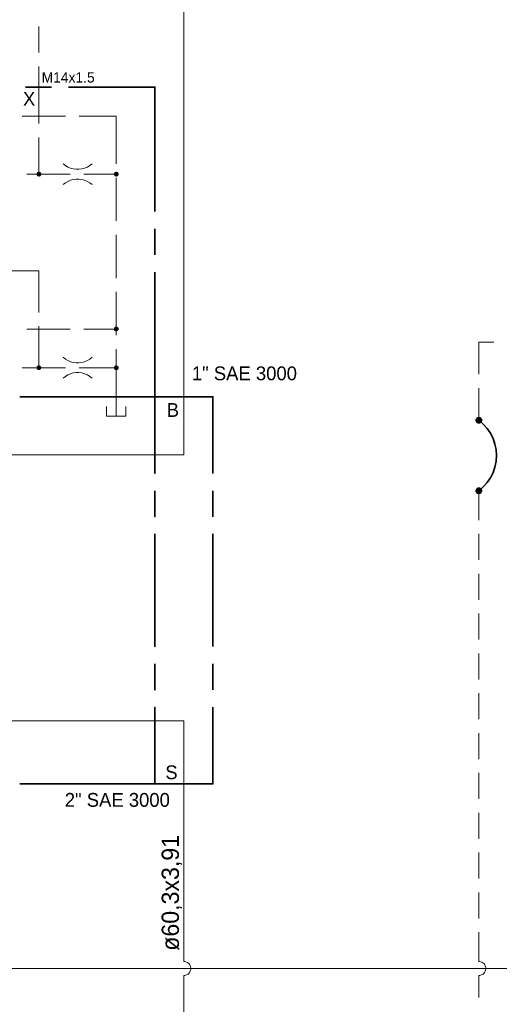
# Model space of a CAD drawing. Header units: millimetres. Extents: x 0 to 138, y 0 to 47.
# Tile 39 of 165: x 27.59 to 29.78, y 4.22 to 8.7. Entities that reach past the tile are written whole.
import ezdxf

# ---------------------------------------------------------------- set-up
doc = ezdxf.new("R2010")
doc.units = ezdxf.units.MM
for name, color, linetype in [('PDF_Geomertry', 7, 'Continuous'), ('PDF_Solid Fills', 7, 'Continuous'), ('PDF_Text', 7, 'Continuous')]:
    doc.layers.add(name, color=color, linetype=linetype)
doc.styles.add('PDF Arial', font='txt')

msp = doc.modelspace()

# ---------------------------------------------------------------- hatches: boundary and pattern name
at = {"layer": 'PDF_Solid Fills', "transparency": 33554559}
for points in [[(27.6821, 7.9951), (27.6715, 7.9979), (27.6724, 7.9993)], [(27.6821, 7.9951), (27.6715, 7.9979), (27.6724, 7.9993)], [(27.6821, 7.9951), (27.6715, 7.9965), (27.6715, 7.9979)], [(27.6821, 7.9951), (27.6715, 7.9965), (27.6715, 7.9979)], [(27.6821, 7.9951), (27.6715, 7.9951), (27.6715, 7.9965)], [(27.6821, 7.9951), (27.6715, 7.9951), (27.6715, 7.9965)], [(27.6821, 7.9951), (27.6715, 7.9938), (27.6715, 7.9951)], [(27.6821, 7.9951), (27.6715, 7.9924), (27.6715, 7.9938)], [(27.6821, 7.9951), (27.6724, 7.991), (27.6715, 7.9924)], [(27.6821, 7.9951), (27.6715, 7.9938), (27.6715, 7.9951)], [(27.6821, 7.9951), (27.6715, 7.9924), (27.6715, 7.9938)], [(27.6821, 7.9951), (27.6724, 7.991), (27.6715, 7.9924)], [(27.6821, 7.9951), (27.6724, 7.9993), (27.6729, 8.0007)], [(27.6821, 7.9951), (27.6724, 7.9993), (27.6729, 8.0007)], [(27.6821, 7.9951), (27.6729, 7.9896), (27.6724, 7.991)], [(27.6821, 7.9951), (27.6729, 7.9896), (27.6724, 7.991)], [(27.6821, 7.9951), (27.6729, 8.0007), (27.6738, 8.0021)], [(27.6821, 7.9951), (27.6729, 8.0007), (27.6738, 8.0021)], [(27.6821, 7.9951), (27.6738, 7.9882), (27.6729, 7.9896)], [(27.6821, 7.9951), (27.6738, 7.9882), (27.6729, 7.9896)], [(27.6821, 7.9951), (27.6738, 8.0021), (27.6743, 8.0026)], [(27.6821, 7.9951), (27.6738, 8.0021), (27.6743, 8.0026)], [(27.6821, 7.9951), (27.6743, 7.9874), (27.6738, 7.9882)], [(27.6821, 7.9951), (27.6743, 7.9874), (27.6738, 7.9882)], [(27.6821, 7.9951), (27.6743, 8.0026), (27.6757, 8.004)], [(27.6821, 7.9951), (27.6743, 8.0026), (27.6757, 8.004)], [(27.6821, 7.9951), (27.6757, 7.9868), (27.6743, 7.9874)], [(27.6821, 7.9951), (27.6757, 7.9868), (27.6743, 7.9874)], [(27.6821, 7.9951), (27.6757, 8.004), (27.6765, 8.0049)], [(27.6821, 7.9951), (27.6757, 8.004), (27.6765, 8.0049)], [(27.6821, 7.9951), (27.6765, 7.9854), (27.6757, 7.9868)], [(27.6821, 7.9951), (27.6765, 7.9854), (27.6757, 7.9868)], [(27.6821, 7.9951), (27.6765, 8.0049), (27.6779, 8.0054)], [(27.6821, 7.9951), (27.6765, 8.0049), (27.6779, 8.0054)], [(27.6821, 7.9951), (27.6779, 7.9846), (27.6765, 7.9854)], [(27.6821, 7.9951), (27.6779, 7.9846), (27.6765, 7.9854)], [(27.6821, 7.9951), (27.6779, 8.0054), (27.6793, 8.0054)], [(27.6821, 7.9951), (27.6779, 8.0054), (27.6793, 8.0054)], [(27.6821, 7.9951), (27.6793, 7.9846), (27.6779, 7.9846)], [(27.6821, 7.9951), (27.6793, 7.9846), (27.6779, 7.9846)], [(27.6821, 7.9951), (27.6793, 8.0054), (27.6807, 8.0063)], [(27.6821, 7.9951), (27.6793, 8.0054), (27.6807, 8.0063)], [(27.6821, 7.9951), (27.6807, 7.984), (27.6793, 7.9846)], [(27.6821, 7.9951), (27.6807, 7.984), (27.6793, 7.9846)], [(27.6821, 7.9951), (27.6807, 8.0063), (27.6821, 8.0063)], [(27.6821, 7.9951), (27.6807, 8.0063), (27.6821, 8.0063)], [(27.6821, 7.9951), (27.6821, 7.984), (27.6807, 7.984)], [(27.6821, 7.9951), (27.6821, 7.984), (27.6807, 7.984)], [(27.6821, 7.9951), (27.6835, 8.0063), (27.6854, 8.0054)], [(27.6821, 7.9951), (27.6821, 8.0063), (27.6835, 8.0063)], [(27.6821, 7.9951), (27.6835, 8.0063), (27.6854, 8.0054)], [(27.6821, 7.9951), (27.6821, 8.0063), (27.6835, 8.0063)], [(27.6821, 7.9951), (27.6863, 8.0054), (27.6876, 8.0049)], [(27.6821, 7.9951), (27.6854, 8.0054), (27.6863, 8.0054)], [(27.6821, 7.9951), (27.6863, 8.0054), (27.6876, 8.0049)], [(27.6821, 7.9951), (27.6854, 8.0054), (27.6863, 8.0054)], [(27.6821, 7.9951), (27.6876, 8.0049), (27.689, 8.004)], [(27.6821, 7.9951), (27.6876, 8.0049), (27.689, 8.004)], [(27.6821, 7.9951), (27.689, 8.004), (27.6904, 8.0026)], [(27.6821, 7.9951), (27.689, 8.004), (27.6904, 8.0026)], [(27.6821, 7.9951), (27.6904, 8.0026), (27.691, 8.0021)], [(27.6821, 7.9951), (27.6904, 8.0026), (27.691, 8.0021)], [(27.6821, 7.9951), (27.691, 8.0021), (27.6918, 8.0007)], [(27.6821, 7.9951), (27.691, 8.0021), (27.6918, 8.0007)], [(27.6821, 7.9951), (27.6918, 8.0007), (27.6924, 7.9993)], [(27.6821, 7.9951), (27.6918, 8.0007), (27.6924, 7.9993)], [(27.6821, 7.9951), (27.6924, 7.9993), (27.6932, 7.9979)], [(27.6821, 7.9951), (27.6924, 7.9993), (27.6932, 7.9979)], [(27.6821, 7.9951), (27.6932, 7.9979), (27.6932, 7.9965)], [(27.6821, 7.9951), (27.6932, 7.9979), (27.6932, 7.9965)], [(27.6821, 7.9951), (27.6932, 7.9965), (27.6932, 7.9951)], [(27.6821, 7.9951), (27.6932, 7.9965), (27.6932, 7.9951)], [(27.6821, 7.9951), (27.6835, 7.984), (27.6821, 7.984)], [(27.6821, 7.9951), (27.6854, 7.9846), (27.6835, 7.984)], [(27.6821, 7.9951), (27.6863, 7.9846), (27.6854, 7.9846)], [(27.6821, 7.9951), (27.6876, 7.9854), (27.6863, 7.9846)], [(27.6821, 7.9951), (27.689, 7.9868), (27.6876, 7.9854)], [(27.6821, 7.9951), (27.6904, 7.9874), (27.689, 7.9868)], [(27.6821, 7.9951), (27.691, 7.9882), (27.6904, 7.9874)], [(27.6821, 7.9951), (27.6918, 7.9896), (27.691, 7.9882)], [(27.6821, 7.9951), (27.6924, 7.991), (27.6918, 7.9896)], [(27.6821, 7.9951), (27.6932, 7.9924), (27.6924, 7.991)], [(27.6821, 7.9951), (27.6932, 7.9938), (27.6932, 7.9924)], [(27.6821, 7.9951), (27.6932, 7.9951), (27.6932, 7.9938)], [(27.6821, 7.9951), (27.6835, 7.984), (27.6821, 7.984)], [(27.6821, 7.9951), (27.6854, 7.9846), (27.6835, 7.984)], [(27.6821, 7.9951), (27.6863, 7.9846), (27.6854, 7.9846)], [(27.6821, 7.9951), (27.6876, 7.9854), (27.6863, 7.9846)], [(27.6821, 7.9951), (27.689, 7.9868), (27.6876, 7.9854)], [(27.6821, 7.9951), (27.6904, 7.9874), (27.689, 7.9868)], [(27.6821, 7.9951), (27.691, 7.9882), (27.6904, 7.9874)], [(27.6821, 7.9951), (27.6918, 7.9896), (27.691, 7.9882)], [(27.6821, 7.9951), (27.6924, 7.991), (27.6918, 7.9896)], [(27.6821, 7.9951), (27.6932, 7.9924), (27.6924, 7.991)], [(27.6821, 7.9951), (27.6932, 7.9938), (27.6932, 7.9924)], [(27.6821, 7.9951), (27.6932, 7.9951), (27.6932, 7.9938)], [(28.034, 7.9951), (28.0238, 7.9979), (28.0243, 7.9993)], [(28.034, 7.9951), (28.0238, 7.9979), (28.0243, 7.9993)], [(28.034, 7.9951), (28.0238, 7.9965), (28.0238, 7.9979)], [(28.034, 7.9951), (28.0238, 7.9965), (28.0238, 7.9979)], [(28.034, 7.9951), (28.0238, 7.9951), (28.0238, 7.9965)], [(28.034, 7.9951), (28.0238, 7.9951), (28.0238, 7.9965)], [(28.034, 7.9951), (28.0238, 7.9938), (28.0238, 7.9951)], [(28.034, 7.9951), (28.0238, 7.9924), (28.0238, 7.9938)], [(28.034, 7.9951), (28.0243, 7.991), (28.0238, 7.9924)], [(28.034, 7.9951), (28.0238, 7.9938), (28.0238, 7.9951)], [(28.034, 7.9951), (28.0238, 7.9924), (28.0238, 7.9938)], [(28.034, 7.9951), (28.0243, 7.991), (28.0238, 7.9924)], [(28.034, 7.9951), (28.0243, 7.9993), (28.0251, 8.0007)], [(28.034, 7.9951), (28.0243, 7.9993), (28.0251, 8.0007)], [(28.034, 7.9951), (28.0251, 7.9896), (28.0243, 7.991)], [(28.034, 7.9951), (28.0251, 7.9896), (28.0243, 7.991)], [(28.034, 7.9951), (28.0251, 8.0007), (28.0257, 8.0021)], [(28.034, 7.9951), (28.0251, 8.0007), (28.0257, 8.0021)], [(28.034, 7.9951), (28.0257, 7.9882), (28.0251, 7.9896)], [(28.034, 7.9951), (28.0257, 7.9882), (28.0251, 7.9896)], [(28.034, 7.9951), (28.0257, 8.0021), (28.0265, 8.0026)], [(28.034, 7.9951), (28.0257, 8.0021), (28.0265, 8.0026)], [(28.034, 7.9951), (28.0265, 7.9874), (28.0257, 7.9882)], [(28.034, 7.9951), (28.0265, 7.9874), (28.0257, 7.9882)], [(28.034, 7.9951), (28.0265, 8.0026), (28.0279, 8.004)], [(28.034, 7.9951), (28.0265, 8.0026), (28.0279, 8.004)], [(28.034, 7.9951), (28.0279, 7.9868), (28.0265, 7.9874)], [(28.034, 7.9951), (28.0279, 7.9868), (28.0265, 7.9874)], [(28.034, 7.9951), (28.0279, 8.004), (28.0285, 8.0049)], [(28.034, 7.9951), (28.0279, 8.004), (28.0285, 8.0049)], [(28.034, 7.9951), (28.0285, 7.9854), (28.0279, 7.9868)], [(28.034, 7.9951), (28.0285, 7.9854), (28.0279, 7.9868)], [(28.034, 7.9951), (28.0285, 8.0049), (28.0299, 8.0054)], [(28.034, 7.9951), (28.0285, 8.0049), (28.0299, 8.0054)], [(28.034, 7.9951), (28.0299, 7.9846), (28.0285, 7.9854)], [(28.034, 7.9951), (28.0299, 7.9846), (28.0285, 7.9854)], [(28.034, 7.9951), (28.0299, 8.0054), (28.0312, 8.0054)], [(28.034, 7.9951), (28.0299, 8.0054), (28.0312, 8.0054)], [(28.034, 7.9951), (28.0312, 7.9846), (28.0299, 7.9846)], [(28.034, 7.9951), (28.0312, 7.9846), (28.0299, 7.9846)], [(28.034, 7.9951), (28.0312, 8.0054), (28.0326, 8.0063)], [(28.034, 7.9951), (28.0312, 8.0054), (28.0326, 8.0063)], [(28.034, 7.9951), (28.0326, 7.984), (28.0312, 7.9846)], [(28.034, 7.9951), (28.0326, 7.984), (28.0312, 7.9846)], [(28.034, 7.9951), (28.0326, 8.0063), (28.034, 8.0063)], [(28.034, 7.9951), (28.0326, 8.0063), (28.034, 8.0063)], [(28.034, 7.9951), (28.034, 7.984), (28.0326, 7.984)], [(28.034, 7.9951), (28.034, 7.984), (28.0326, 7.984)], [(28.034, 7.9951), (28.0354, 8.0063), (28.0368, 8.0054)], [(28.034, 7.9951), (28.034, 8.0063), (28.0354, 8.0063)], [(28.034, 7.9951), (28.0354, 8.0063), (28.0368, 8.0054)], [(28.034, 7.9951), (28.034, 8.0063), (28.0354, 8.0063)], [(28.034, 7.9951), (28.0382, 8.0054), (28.0396, 8.0049)], [(28.034, 7.9951), (28.0368, 8.0054), (28.0382, 8.0054)], [(28.034, 7.9951), (28.0382, 8.0054), (28.0396, 8.0049)], [(28.034, 7.9951), (28.0368, 8.0054), (28.0382, 8.0054)], [(28.034, 7.9951), (28.0396, 8.0049), (28.041, 8.004)], [(28.034, 7.9951), (28.0396, 8.0049), (28.041, 8.004)], [(28.034, 7.9951), (28.041, 8.004), (28.0424, 8.0026)], [(28.034, 7.9951), (28.041, 8.004), (28.0424, 8.0026)], [(28.034, 7.9951), (28.0424, 8.0026), (28.0432, 8.0021)], [(28.034, 7.9951), (28.0424, 8.0026), (28.0432, 8.0021)], [(28.034, 7.9951), (28.0432, 8.0021), (28.0437, 8.0007)], [(28.034, 7.9951), (28.0432, 8.0021), (28.0437, 8.0007)], [(28.034, 7.9951), (28.0437, 8.0007), (28.0446, 7.9993)], [(28.034, 7.9951), (28.0437, 8.0007), (28.0446, 7.9993)], [(28.034, 7.9951), (28.0446, 7.9993), (28.0451, 7.9979)], [(28.034, 7.9951), (28.0446, 7.9993), (28.0451, 7.9979)], [(28.034, 7.9951), (28.0451, 7.9979), (28.0451, 7.9965)], [(28.034, 7.9951), (28.0451, 7.9979), (28.0451, 7.9965)], [(28.034, 7.9951), (28.0451, 7.9965), (28.0451, 7.9951)], [(28.034, 7.9951), (28.0451, 7.9965), (28.0451, 7.9951)], [(28.034, 7.9951), (28.0354, 7.984), (28.034, 7.984)], [(28.034, 7.9951), (28.0368, 7.9846), (28.0354, 7.984)], [(28.034, 7.9951), (28.0382, 7.9846), (28.0368, 7.9846)], [(28.034, 7.9951), (28.0396, 7.9854), (28.0382, 7.9846)], [(28.034, 7.9951), (28.041, 7.9868), (28.0396, 7.9854)], [(28.034, 7.9951), (28.0424, 7.9874), (28.041, 7.9868)], [(28.034, 7.9951), (28.0432, 7.9882), (28.0424, 7.9874)], [(28.034, 7.9951), (28.0437, 7.9896), (28.0432, 7.9882)], [(28.034, 7.9951), (28.0446, 7.991), (28.0437, 7.9896)], [(28.034, 7.9951), (28.0451, 7.9924), (28.0446, 7.991)], [(28.034, 7.9951), (28.0451, 7.9938), (28.0451, 7.9924)], [(28.034, 7.9951), (28.0451, 7.9951), (28.0451, 7.9938)], [(28.034, 7.9951), (28.0354, 7.984), (28.034, 7.984)], [(28.034, 7.9951), (28.0368, 7.9846), (28.0354, 7.984)], [(28.034, 7.9951), (28.0382, 7.9846), (28.0368, 7.9846)], [(28.034, 7.9951), (28.0396, 7.9854), (28.0382, 7.9846)], [(28.034, 7.9951), (28.041, 7.9868), (28.0396, 7.9854)], [(28.034, 7.9951), (28.0424, 7.9874), (28.041, 7.9868)], [(28.034, 7.9951), (28.0432, 7.9882), (28.0424, 7.9874)], [(28.034, 7.9951), (28.0437, 7.9896), (28.0432, 7.9882)], [(28.034, 7.9951), (28.0446, 7.991), (28.0437, 7.9896)], [(28.034, 7.9951), (28.0451, 7.9924), (28.0446, 7.991)], [(28.034, 7.9951), (28.0451, 7.9938), (28.0451, 7.9924)], [(28.034, 7.9951), (28.0451, 7.9951), (28.0451, 7.9938)], [(28.034, 7.291), (28.0251, 7.2965), (28.0257, 7.2979)], [(28.034, 7.291), (28.0251, 7.2965), (28.0257, 7.2979)], [(28.034, 7.291), (28.0257, 7.2979), (28.0265, 7.2985)], [(28.034, 7.291), (28.0257, 7.2979), (28.0265, 7.2985)], [(28.034, 7.291), (28.0265, 7.2985), (28.0279, 7.2999)], [(28.034, 7.291), (28.0265, 7.2985), (28.0279, 7.2999)], [(28.034, 7.291), (28.0279, 7.2999), (28.0285, 7.3007)], [(28.034, 7.291), (28.0279, 7.2999), (28.0285, 7.3007)], [(28.034, 7.291), (28.0285, 7.3007), (28.0299, 7.3013)], [(28.034, 7.291), (28.0285, 7.3007), (28.0299, 7.3013)], [(28.034, 7.291), (28.0299, 7.3013), (28.0312, 7.3013)], [(28.034, 7.291), (28.0299, 7.3013), (28.0312, 7.3013)], [(28.034, 7.291), (28.0312, 7.3013), (28.0326, 7.3021)], [(28.034, 7.291), (28.0312, 7.3013), (28.0326, 7.3021)], [(28.034, 7.291), (28.0326, 7.3021), (28.034, 7.3021)], [(28.034, 7.291), (28.0326, 7.3021), (28.034, 7.3021)], [(28.034, 7.291), (28.0354, 7.3021), (28.0368, 7.3013)], [(28.034, 7.291), (28.034, 7.3021), (28.0354, 7.3021)], [(28.034, 7.291), (28.0354, 7.3021), (28.0368, 7.3013)], [(28.034, 7.291), (28.034, 7.3021), (28.0354, 7.3021)], [(28.034, 7.291), (28.0382, 7.3013), (28.0396, 7.3007)], [(28.034, 7.291), (28.0368, 7.3013), (28.0382, 7.3013)], [(28.034, 7.291), (28.0382, 7.3013), (28.0396, 7.3007)], [(28.034, 7.291), (28.0368, 7.3013), (28.0382, 7.3013)], [(28.034, 7.291), (28.0396, 7.3007), (28.041, 7.2999)], [(28.034, 7.291), (28.0396, 7.3007), (28.041, 7.2999)], [(28.034, 7.291), (28.041, 7.2999), (28.0424, 7.2985)], [(28.034, 7.291), (28.041, 7.2999), (28.0424, 7.2985)], [(28.034, 7.291), (28.0424, 7.2985), (28.0432, 7.2979)], [(28.034, 7.291), (28.0424, 7.2985), (28.0432, 7.2979)], [(28.034, 7.291), (28.0432, 7.2979), (28.0437, 7.2965)], [(28.034, 7.291), (28.0432, 7.2979), (28.0437, 7.2965)], [(28.034, 7.291), (28.0238, 7.2938), (28.0243, 7.2951)], [(28.034, 7.291), (28.0238, 7.2938), (28.0243, 7.2951)], [(28.034, 7.291), (28.0238, 7.2924), (28.0238, 7.2938)], [(28.034, 7.291), (28.0238, 7.2924), (28.0238, 7.2938)], [(28.034, 7.291), (28.0238, 7.291), (28.0238, 7.2924)], [(28.034, 7.291), (28.0238, 7.291), (28.0238, 7.2924)], [(28.034, 7.291), (28.0238, 7.2896), (28.0238, 7.291)], [(28.034, 7.291), (28.0238, 7.2882), (28.0238, 7.2896)], [(28.034, 7.291), (28.0243, 7.2868), (28.0238, 7.2882)], [(28.034, 7.291), (28.0238, 7.2896), (28.0238, 7.291)], [(28.034, 7.291), (28.0238, 7.2882), (28.0238, 7.2896)], [(28.034, 7.291), (28.0243, 7.2868), (28.0238, 7.2882)], [(28.034, 7.291), (28.0243, 7.2951), (28.0251, 7.2965)], [(28.034, 7.291), (28.0243, 7.2951), (28.0251, 7.2965)], [(28.034, 7.291), (28.0251, 7.2854), (28.0243, 7.2868)], [(28.034, 7.291), (28.0251, 7.2854), (28.0243, 7.2868)], [(28.034, 7.291), (28.0257, 7.2846), (28.0251, 7.2854)], [(28.034, 7.291), (28.0257, 7.2846), (28.0251, 7.2854)], [(28.034, 7.291), (28.0265, 7.2832), (28.0257, 7.2846)], [(28.034, 7.291), (28.0265, 7.2832), (28.0257, 7.2846)], [(28.034, 7.291), (28.0279, 7.2826), (28.0265, 7.2832)], [(28.034, 7.291), (28.0279, 7.2826), (28.0265, 7.2832)], [(28.034, 7.291), (28.0285, 7.2813), (28.0279, 7.2826)], [(28.034, 7.291), (28.0285, 7.2813), (28.0279, 7.2826)], [(28.034, 7.291), (28.0299, 7.2813), (28.0285, 7.2813)], [(28.034, 7.291), (28.0299, 7.2813), (28.0285, 7.2813)], [(28.034, 7.291), (28.0312, 7.2804), (28.0299, 7.2813)], [(28.034, 7.291), (28.0312, 7.2804), (28.0299, 7.2813)], [(28.034, 7.291), (28.0326, 7.2799), (28.0312, 7.2804)], [(28.034, 7.291), (28.0326, 7.2799), (28.0312, 7.2804)], [(28.034, 7.291), (28.034, 7.2799), (28.0326, 7.2799)], [(28.034, 7.291), (28.034, 7.2799), (28.0326, 7.2799)], [(28.034, 7.291), (28.0437, 7.2965), (28.0446, 7.2951)], [(28.034, 7.291), (28.0437, 7.2965), (28.0446, 7.2951)], [(28.034, 7.291), (28.0446, 7.2951), (28.0451, 7.2938)], [(28.034, 7.291), (28.0446, 7.2951), (28.0451, 7.2938)], [(28.034, 7.291), (28.0451, 7.2938), (28.0451, 7.2924)], [(28.034, 7.291), (28.0451, 7.2938), (28.0451, 7.2924)], [(28.034, 7.291), (28.0451, 7.2924), (28.0451, 7.291)], [(28.034, 7.291), (28.0451, 7.2924), (28.0451, 7.291)], [(28.034, 7.291), (28.0354, 7.2799), (28.034, 7.2799)], [(28.034, 7.291), (28.0368, 7.2804), (28.0354, 7.2799)], [(28.034, 7.291), (28.0382, 7.2813), (28.0368, 7.2804)], [(28.034, 7.291), (28.0396, 7.2813), (28.0382, 7.2813)], [(28.034, 7.291), (28.041, 7.2826), (28.0396, 7.2813)], [(28.034, 7.291), (28.0424, 7.2832), (28.041, 7.2826)], [(28.034, 7.291), (28.0432, 7.2846), (28.0424, 7.2832)], [(28.034, 7.291), (28.0437, 7.2854), (28.0432, 7.2846)], [(28.034, 7.291), (28.0446, 7.2868), (28.0437, 7.2854)], [(28.034, 7.291), (28.0451, 7.2882), (28.0446, 7.2868)], [(28.034, 7.291), (28.0451, 7.2896), (28.0451, 7.2882)], [(28.034, 7.291), (28.0451, 7.291), (28.0451, 7.2896)], [(28.034, 7.291), (28.0354, 7.2799), (28.034, 7.2799)], [(28.034, 7.291), (28.0368, 7.2804), (28.0354, 7.2799)], [(28.034, 7.291), (28.0382, 7.2813), (28.0368, 7.2804)], [(28.034, 7.291), (28.0396, 7.2813), (28.0382, 7.2813)], [(28.034, 7.291), (28.041, 7.2826), (28.0396, 7.2813)], [(28.034, 7.291), (28.0424, 7.2832), (28.041, 7.2826)], [(28.034, 7.291), (28.0432, 7.2846), (28.0424, 7.2832)], [(28.034, 7.291), (28.0437, 7.2854), (28.0432, 7.2846)], [(28.034, 7.291), (28.0446, 7.2868), (28.0437, 7.2854)], [(28.034, 7.291), (28.0451, 7.2882), (28.0446, 7.2868)], [(28.034, 7.291), (28.0451, 7.2896), (28.0451, 7.2882)], [(28.034, 7.291), (28.0451, 7.291), (28.0451, 7.2896)], [(27.6821, 7.1151), (27.6715, 7.1179), (27.6724, 7.1193)], [(27.6821, 7.1151), (27.6724, 7.1193), (27.6729, 7.1207)], [(27.6821, 7.1151), (27.6729, 7.1207), (27.6738, 7.1215)], [(27.6821, 7.1151), (27.6738, 7.1215), (27.6743, 7.1229)], [(27.6821, 7.1151), (27.6743, 7.1229), (27.6757, 7.1235)], [(27.6821, 7.1151), (27.6757, 7.1235), (27.6765, 7.1243)], [(27.6821, 7.1151), (27.6765, 7.1243), (27.6779, 7.1249)], [(27.6821, 7.1151), (27.6779, 7.1249), (27.6793, 7.1257)], [(27.6821, 7.1151), (27.6793, 7.1257), (27.6807, 7.1257)], [(27.6821, 7.1151), (27.6807, 7.1257), (27.6821, 7.1262)], [(27.6821, 7.1151), (27.6821, 7.1262), (27.6835, 7.1257)], [(27.6821, 7.1151), (27.6854, 7.1257), (27.6863, 7.1249)], [(27.6821, 7.1151), (27.6835, 7.1257), (27.6854, 7.1257)], [(27.6821, 7.1151), (27.6863, 7.1249), (27.6876, 7.1243)], [(27.6821, 7.1151), (27.6876, 7.1243), (27.689, 7.1235)], [(27.6821, 7.1151), (27.689, 7.1235), (27.6904, 7.1229)], [(27.6821, 7.1151), (27.6904, 7.1229), (27.691, 7.1215)], [(27.6821, 7.1151), (27.691, 7.1215), (27.6918, 7.1207)], [(27.6821, 7.1151), (27.6918, 7.1207), (27.6924, 7.1193)], [(27.6821, 7.1151), (27.6924, 7.1193), (27.6932, 7.1179)], [(28.034, 7.1151), (28.0238, 7.1179), (28.0243, 7.1193)], [(28.034, 7.1151), (28.0243, 7.1193), (28.0251, 7.1207)], [(28.034, 7.1151), (28.0251, 7.1207), (28.0257, 7.1215)], [(28.034, 7.1151), (28.0257, 7.1215), (28.0265, 7.1229)], [(28.034, 7.1151), (28.0265, 7.1229), (28.0279, 7.1235)], [(28.034, 7.1151), (28.0279, 7.1235), (28.0285, 7.1243)], [(28.034, 7.1151), (28.0285, 7.1243), (28.0299, 7.1249)], [(28.034, 7.1151), (28.0299, 7.1249), (28.0312, 7.1257)], [(28.034, 7.1151), (28.0312, 7.1257), (28.0326, 7.1257)], [(28.034, 7.1151), (28.0326, 7.1257), (28.034, 7.1262)], [(28.034, 7.1151), (28.034, 7.1262), (28.0354, 7.1257)], [(28.034, 7.1151), (28.0368, 7.1257), (28.0382, 7.1249)], [(28.034, 7.1151), (28.0354, 7.1257), (28.0368, 7.1257)], [(28.034, 7.1151), (28.0382, 7.1249), (28.0396, 7.1243)], [(28.034, 7.1151), (28.0396, 7.1243), (28.041, 7.1235)], [(28.034, 7.1151), (28.041, 7.1235), (28.0424, 7.1229)], [(28.034, 7.1151), (28.0424, 7.1229), (28.0432, 7.1215)], [(28.034, 7.1151), (28.0432, 7.1215), (28.0437, 7.1207)], [(28.034, 7.1151), (28.0437, 7.1207), (28.0446, 7.1193)], [(28.034, 7.1151), (28.0446, 7.1193), (28.0451, 7.1179)], [(27.6821, 7.1151), (27.6715, 7.1165), (27.6715, 7.1179)], [(27.6821, 7.1151), (27.6715, 7.1151), (27.6715, 7.1165)], [(27.6821, 7.1151), (27.6715, 7.1138), (27.6715, 7.1151)], [(27.6821, 7.1151), (27.6715, 7.1124), (27.6715, 7.1138)], [(27.6821, 7.1151), (27.6724, 7.111), (27.6715, 7.1124)], [(27.6821, 7.1151), (27.6729, 7.1096), (27.6724, 7.111)], [(27.6821, 7.1151), (27.6738, 7.1082), (27.6729, 7.1096)], [(27.6821, 7.1151), (27.6743, 7.1076), (27.6738, 7.1082)], [(27.6821, 7.1151), (27.6757, 7.1063), (27.6743, 7.1076)], [(27.6821, 7.1151), (27.6765, 7.1054), (27.6757, 7.1063)], [(27.6821, 7.1151), (27.6779, 7.1049), (27.6765, 7.1054)], [(27.6821, 7.1151), (27.6793, 7.104), (27.6779, 7.1049)], [(27.6821, 7.1151), (27.6807, 7.104), (27.6793, 7.104)], [(27.6821, 7.1151), (27.6821, 7.104), (27.6807, 7.104)], [(27.6821, 7.1151), (27.6932, 7.1179), (27.6932, 7.1165)], [(27.6821, 7.1151), (27.6932, 7.1165), (27.6932, 7.1151)], [(27.6821, 7.1151), (27.6835, 7.104), (27.6821, 7.104)], [(27.6821, 7.1151), (27.6854, 7.104), (27.6835, 7.104)], [(27.6821, 7.1151), (27.6863, 7.1049), (27.6854, 7.104)], [(27.6821, 7.1151), (27.6876, 7.1054), (27.6863, 7.1049)], [(27.6821, 7.1151), (27.689, 7.1063), (27.6876, 7.1054)], [(27.6821, 7.1151), (27.6904, 7.1076), (27.689, 7.1063)], [(27.6821, 7.1151), (27.691, 7.1082), (27.6904, 7.1076)], [(27.6821, 7.1151), (27.6918, 7.1096), (27.691, 7.1082)], [(27.6821, 7.1151), (27.6924, 7.111), (27.6918, 7.1096)], [(27.6821, 7.1151), (27.6932, 7.1124), (27.6924, 7.111)], [(27.6821, 7.1151), (27.6932, 7.1138), (27.6932, 7.1124)], [(27.6821, 7.1151), (27.6932, 7.1151), (27.6932, 7.1138)], [(28.034, 7.1151), (28.0238, 7.1165), (28.0238, 7.1179)], [(28.034, 7.1151), (28.0238, 7.1151), (28.0238, 7.1165)], [(28.034, 7.1151), (28.0238, 7.1138), (28.0238, 7.1151)], [(28.034, 7.1151), (28.0238, 7.1124), (28.0238, 7.1138)], [(28.034, 7.1151), (28.0243, 7.111), (28.0238, 7.1124)], [(28.034, 7.1151), (28.0251, 7.1096), (28.0243, 7.111)], [(28.034, 7.1151), (28.0257, 7.1082), (28.0251, 7.1096)], [(28.034, 7.1151), (28.0265, 7.1076), (28.0257, 7.1082)], [(28.034, 7.1151), (28.0279, 7.1063), (28.0265, 7.1076)], [(28.034, 7.1151), (28.0285, 7.1054), (28.0279, 7.1063)], [(28.034, 7.1151), (28.0299, 7.1049), (28.0285, 7.1054)], [(28.034, 7.1151), (28.0312, 7.104), (28.0299, 7.1049)], [(28.034, 7.1151), (28.0326, 7.104), (28.0312, 7.104)], [(28.034, 7.1151), (28.034, 7.104), (28.0326, 7.104)], [(28.034, 7.1151), (28.0451, 7.1179), (28.0451, 7.1165)], [(28.034, 7.1151), (28.0451, 7.1165), (28.0451, 7.1151)], [(28.034, 7.1151), (28.0354, 7.104), (28.034, 7.104)], [(28.034, 7.1151), (28.0368, 7.104), (28.0354, 7.104)], [(28.034, 7.1151), (28.0382, 7.1049), (28.0368, 7.104)], [(28.034, 7.1151), (28.0396, 7.1054), (28.0382, 7.1049)], [(28.034, 7.1151), (28.041, 7.1063), (28.0396, 7.1054)], [(28.034, 7.1151), (28.0424, 7.1076), (28.041, 7.1063)], [(28.034, 7.1151), (28.0432, 7.1082), (28.0424, 7.1076)], [(28.034, 7.1151), (28.0437, 7.1096), (28.0432, 7.1082)], [(28.034, 7.1151), (28.0446, 7.111), (28.0437, 7.1096)], [(28.034, 7.1151), (28.0451, 7.1124), (28.0446, 7.111)], [(28.034, 7.1151), (28.0451, 7.1138), (28.0451, 7.1124)], [(28.034, 7.1151), (28.0451, 7.1151), (28.0451, 7.1138)], [(29.6849, 6.8762), (29.6687, 6.8785), (29.6696, 6.8804)], [(29.6849, 6.8762), (29.6687, 6.8762), (29.6687, 6.8785)], [(29.6849, 6.8762), (29.6687, 6.8743), (29.6687, 6.8762)], [(29.6849, 6.8762), (29.6696, 6.8721), (29.6687, 6.8743)], [(29.6849, 6.8762), (29.6696, 6.8804), (29.6701, 6.8818)], [(29.6849, 6.8762), (29.6701, 6.8701), (29.6696, 6.8721)], [(29.6849, 6.8762), (29.6701, 6.8818), (29.671, 6.884)], [(29.6849, 6.8762), (29.671, 6.8679), (29.6701, 6.8701)], [(29.6849, 6.8762), (29.671, 6.884), (29.6724, 6.8854)], [(29.6849, 6.8762), (29.6724, 6.8665), (29.671, 6.8679)], [(29.6849, 6.8762), (29.6724, 6.8854), (29.6737, 6.8874)], [(29.6849, 6.8762), (29.6737, 6.8651), (29.6724, 6.8665)], [(29.6849, 6.8762), (29.6737, 6.8874), (29.6751, 6.8888)], [(29.6849, 6.8762), (29.6751, 6.8638), (29.6737, 6.8651)], [(29.6849, 6.8762), (29.6751, 6.8888), (29.6765, 6.8896)], [(29.6849, 6.8762), (29.6765, 6.8624), (29.6751, 6.8638)], [(29.6849, 6.8762), (29.6765, 6.8896), (29.6785, 6.891)], [(29.6849, 6.8762), (29.6785, 6.8618), (29.6765, 6.8624)], [(29.6849, 6.8762), (29.6785, 6.891), (29.6807, 6.8915)], [(29.6849, 6.8762), (29.6807, 6.861), (29.6785, 6.8618)], [(29.6849, 6.8762), (29.6807, 6.8915), (29.6826, 6.8915)], [(29.6849, 6.8762), (29.6826, 6.8604), (29.6807, 6.861)], [(29.6849, 6.8762), (29.6826, 6.8915), (29.6849, 6.8915)], [(29.6849, 6.8762), (29.6849, 6.8604), (29.6826, 6.8604)], [(29.6849, 6.8762), (29.689, 6.8915), (29.6904, 6.891)], [(29.6849, 6.8762), (29.6868, 6.8915), (29.689, 6.8915)], [(29.6849, 6.8762), (29.6849, 6.8915), (29.6868, 6.8915)], [(29.6849, 6.8762), (29.6904, 6.891), (29.6924, 6.8896)], [(29.6849, 6.8762), (29.6924, 6.8896), (29.6946, 6.8888)], [(29.6849, 6.8762), (29.6946, 6.8888), (29.696, 6.8874)], [(29.6849, 6.8762), (29.696, 6.8874), (29.6974, 6.8854)], [(29.6849, 6.8762), (29.6974, 6.8854), (29.6979, 6.884)], [(29.6849, 6.8762), (29.6979, 6.884), (29.6993, 6.8818)], [(29.6849, 6.8762), (29.6993, 6.8818), (29.7001, 6.8804)], [(29.6849, 6.8762), (29.7001, 6.8804), (29.7001, 6.8785)], [(29.6849, 6.8762), (29.7001, 6.8785), (29.7001, 6.8762)], [(29.6849, 6.8762), (29.6868, 6.8604), (29.6849, 6.8604)], [(29.6849, 6.8762), (29.689, 6.861), (29.6868, 6.8604)], [(29.6849, 6.8762), (29.6904, 6.8618), (29.689, 6.861)], [(29.6849, 6.8762), (29.6924, 6.8624), (29.6904, 6.8618)], [(29.6849, 6.8762), (29.6946, 6.8638), (29.6924, 6.8624)], [(29.6849, 6.8762), (29.696, 6.8651), (29.6946, 6.8638)], [(29.6849, 6.8762), (29.6974, 6.8665), (29.696, 6.8651)], [(29.6849, 6.8762), (29.6979, 6.8679), (29.6974, 6.8665)], [(29.6849, 6.8762), (29.6993, 6.8701), (29.6979, 6.8679)], [(29.6849, 6.8762), (29.7001, 6.8721), (29.6993, 6.8701)], [(29.6849, 6.8762), (29.7001, 6.8743), (29.7001, 6.8721)], [(29.6849, 6.8762), (29.7001, 6.8762), (29.7001, 6.8743)], [(29.6849, 6.5554), (29.6687, 6.5576), (29.6696, 6.5596)], [(29.6849, 6.5554), (29.6687, 6.5554), (29.6687, 6.5576)], [(29.6849, 6.5554), (29.6687, 6.5535), (29.6687, 6.5554)], [(29.6849, 6.5554), (29.6696, 6.5513), (29.6687, 6.5535)], [(29.6849, 6.5554), (29.6696, 6.5596), (29.6701, 6.5618)], [(29.6849, 6.5554), (29.6701, 6.5493), (29.6696, 6.5513)], [(29.6849, 6.5554), (29.6701, 6.5618), (29.671, 6.5632)], [(29.6849, 6.5554), (29.671, 6.5479), (29.6701, 6.5493)], [(29.6849, 6.5554), (29.671, 6.5632), (29.6724, 6.5651)], [(29.6849, 6.5554), (29.6724, 6.5457), (29.671, 6.5479)], [(29.6849, 6.5554), (29.6724, 6.5651), (29.6737, 6.5665)], [(29.6849, 6.5554), (29.6737, 6.5443), (29.6724, 6.5457)], [(29.6849, 6.5554), (29.6737, 6.5665), (29.6751, 6.5679)], [(29.6849, 6.5554), (29.6751, 6.5429), (29.6737, 6.5443)], [(29.6849, 6.5554), (29.6751, 6.5679), (29.6765, 6.5693)], [(29.6849, 6.5554), (29.6765, 6.5415), (29.6751, 6.5429)], [(29.6849, 6.5554), (29.6765, 6.5693), (29.6785, 6.5701)], [(29.6849, 6.5554), (29.6785, 6.541), (29.6765, 6.5415)], [(29.6849, 6.5554), (29.6785, 6.5701), (29.6807, 6.5707)], [(29.6849, 6.5554), (29.6807, 6.5401), (29.6785, 6.541)], [(29.6849, 6.5554), (29.6807, 6.5707), (29.6826, 6.5707)], [(29.6849, 6.5554), (29.6826, 6.5401), (29.6807, 6.5401)], [(29.6849, 6.5554), (29.6826, 6.5707), (29.6849, 6.5715)], [(29.6849, 6.5554), (29.6849, 6.5396), (29.6826, 6.5401)], [(29.6849, 6.5554), (29.6849, 6.5715), (29.6868, 6.5707)], [(29.6849, 6.5554), (29.689, 6.5707), (29.6904, 6.5701)], [(29.6849, 6.5554), (29.6868, 6.5707), (29.689, 6.5707)], [(29.6849, 6.5554), (29.6904, 6.5701), (29.6924, 6.5693)], [(29.6849, 6.5554), (29.6924, 6.5693), (29.6946, 6.5679)], [(29.6849, 6.5554), (29.6946, 6.5679), (29.696, 6.5665)], [(29.6849, 6.5554), (29.696, 6.5665), (29.6974, 6.5651)], [(29.6849, 6.5554), (29.6974, 6.5651), (29.6979, 6.5632)], [(29.6849, 6.5554), (29.6979, 6.5632), (29.6993, 6.5618)], [(29.6849, 6.5554), (29.6993, 6.5618), (29.7001, 6.5596)], [(29.6849, 6.5554), (29.7001, 6.5596), (29.7001, 6.5576)], [(29.6849, 6.5554), (29.7001, 6.5576), (29.7001, 6.5554)], [(29.6849, 6.5554), (29.6868, 6.5401), (29.6849, 6.5396)], [(29.6849, 6.5554), (29.689, 6.5401), (29.6868, 6.5401)], [(29.6849, 6.5554), (29.6904, 6.541), (29.689, 6.5401)], [(29.6849, 6.5554), (29.6924, 6.5415), (29.6904, 6.541)], [(29.6849, 6.5554), (29.6946, 6.5429), (29.6924, 6.5415)], [(29.6849, 6.5554), (29.696, 6.5443), (29.6946, 6.5429)], [(29.6849, 6.5554), (29.6974, 6.5457), (29.696, 6.5443)], [(29.6849, 6.5554), (29.6979, 6.5479), (29.6974, 6.5457)], [(29.6849, 6.5554), (29.6993, 6.5493), (29.6979, 6.5479)], [(29.6849, 6.5554), (29.7001, 6.5513), (29.6993, 6.5493)], [(29.6849, 6.5554), (29.7001, 6.5535), (29.7001, 6.5513)], [(29.6849, 6.5554), (29.7001, 6.5554), (29.7001, 6.5535)]]:
    msp.add_hatch(color=256, dxfattribs=at).paths.add_polyline_path(points)

# ---------------------------------------------------------------- linework, layer by layer
at = {"layer": 'PDF_Geomertry', "lineweight": 15}
for points in [[(26.0979, 6.191), (26.0979, 6.279), (26.0979, 6.7188), (26.1418, 6.7188), (26.6701, 6.7188), (28.2104, 6.7188), (28.3424, 6.7188), (28.3424, 6.9832), (28.3424, 9.0354), (26.8021, 9.0354), (26.8021, 9.4063)], [(27.6821, 8.5479), (27.6821, 8.666)], [(27.6821, 8.2249), (27.6821, 8.391), (27.6821, 8.4854)], [(27.8029, 8.259), (27.6057, 8.259)], [(28.034, 8.0424), (28.034, 8.259), (27.866, 8.259)], [(27.6821, 8.1618), (27.6821, 7.9951)], [(27.7924, 8.0424), (27.8029, 8.034), (27.814, 8.0276), (27.8257, 8.0229), (27.839, 8.0193), (27.8515, 8.0174), (27.8646, 8.0174), (27.8779, 8.0193), (27.8904, 8.0229), (27.9029, 8.0276), (27.914, 8.034), (27.9243, 8.0424)], [(27.6279, 7.9951), (27.8251, 7.9951)], [(27.9243, 7.9479), (27.914, 7.9562), (27.9029, 7.9624), (27.8904, 7.9679), (27.8779, 7.9715), (27.8646, 7.9729), (27.8515, 7.9729), (27.839, 7.9715), (27.8257, 7.9679), (27.814, 7.9624), (27.8029, 7.9562), (27.7924, 7.9479)], [(27.8876, 7.9951), (28.034, 7.9951)], [(28.034, 7.979), (28.034, 7.7826)], [(28.034, 7.7193), (28.034, 7.5229)], [(27.6821, 7.3665), (27.6821, 7.5549), (27.5599, 7.5549)], [(28.034, 7.4596), (28.034, 7.2632)], [(27.6821, 7.3035), (27.6821, 7.1151)], [(27.6279, 7.291), (27.8251, 7.291)], [(27.8876, 7.291), (28.034, 7.291)], [(29.7529, 7.2313), (29.6849, 7.2313), (29.6849, 7.0854)], [(28.034, 7.1999), (28.034, 6.9832), (28.034, 6.8951)], [(27.7924, 7.1624), (27.8029, 7.154), (27.814, 7.1471), (27.8257, 7.1424), (27.839, 7.1388), (27.8515, 7.1374), (27.8646, 7.1374), (27.8779, 7.1388), (27.8904, 7.1424), (27.9029, 7.1471), (27.914, 7.154), (27.9243, 7.1624)], [(27.9243, 7.0679), (27.914, 7.0757), (27.9029, 7.0826), (27.8904, 7.0874), (27.8779, 7.091), (27.8646, 7.0929), (27.8515, 7.0929), (27.839, 7.091), (27.8257, 7.0874), (27.814, 7.0826), (27.8029, 7.0757), (27.7924, 7.0679)], [(29.6849, 7.0221), (29.6849, 6.8762)], [(27.9904, 6.9387), (27.9904, 6.8951), (28.0785, 6.8951), (28.0785, 6.9387)], [(29.6849, 6.5554), (29.6849, 6.4221)], [(29.6849, 6.359), (29.6849, 6.241)], [(29.6849, 6.1785), (29.6849, 6.0596)], [(29.6849, 5.9971), (29.6849, 5.879)], [(29.6849, 5.816), (29.6849, 5.6979)], [(29.6849, 5.6346), (29.6849, 5.5165)], [(26.0979, 5.509), (28.2104, 5.509), (28.3424, 5.509), (28.3424, 5.2229), (28.3424, 4.4146), (28.3465, 4.4146), (28.3507, 4.4138), (28.3543, 4.4124), (28.3585, 4.4104), (28.3618, 4.4082), (28.3646, 4.4054), (28.3674, 4.4026), (28.3696, 4.3993), (28.3715, 4.3957), (28.3729, 4.3915), (28.3738, 4.3874), (28.3738, 4.3832), (28.3738, 4.379), (28.3729, 4.3757), (28.3715, 4.3715), (28.3696, 4.3679), (28.3674, 4.3646), (28.3646, 4.361), (28.3618, 4.3582), (28.3585, 4.3563), (28.3543, 4.354), (28.3507, 4.3535), (28.3465, 4.3521), (28.3424, 4.3521), (28.3465, 4.3521), (28.3507, 4.3535), (28.3543, 4.354), (28.3585, 4.3563), (28.3618, 4.3582), (28.3646, 4.361), (28.3674, 4.3646), (28.3696, 4.3679), (28.3715, 4.3715), (28.3729, 4.3757), (28.3738, 4.379), (28.3738, 4.3832), (28.3738, 4.3874), (28.3729, 4.3915), (28.3715, 4.3957), (28.3696, 4.3993), (28.3674, 4.4026), (28.3646, 4.4054), (28.3618, 4.4082), (28.3585, 4.4104), (28.3543, 4.4124), (28.3507, 4.4138), (28.3465, 4.4146), (28.3424, 4.4146)], [(29.6849, 5.4535), (29.6849, 5.3354)], [(29.6849, 5.2729), (29.6849, 5.1549)], [(29.6849, 5.0915), (29.6849, 4.9735)], [(29.6849, 4.9104), (29.6849, 4.7924)], [(29.6849, 4.729), (29.6849, 4.611)], [(26.2299, 4.5688), (26.2299, 4.3832), (32.3937, 4.3832)], [(29.6849, 4.4146), (29.689, 4.4146), (29.6924, 4.4138), (29.6965, 4.4124), (29.7001, 4.4104), (29.7035, 4.4082), (29.7071, 4.4054), (29.7099, 4.4026), (29.7118, 4.3993), (29.714, 4.3957), (29.7146, 4.3915), (29.716, 4.3874), (29.716, 4.3832), (29.716, 4.379), (29.7146, 4.3757), (29.714, 4.3715), (29.7118, 4.3679), (29.7099, 4.3646), (29.7071, 4.361), (29.7035, 4.3582), (29.7001, 4.3563), (29.6965, 4.354), (29.6924, 4.3535), (29.689, 4.3521), (29.6849, 4.3521), (29.689, 4.3521), (29.6924, 4.3535), (29.6965, 4.354), (29.7001, 4.3563), (29.7035, 4.3582), (29.7071, 4.361), (29.7099, 4.3646), (29.7118, 4.3679), (29.714, 4.3715), (29.7146, 4.3757), (29.716, 4.379), (29.716, 4.3832), (29.716, 4.3874), (29.7146, 4.3915), (29.714, 4.3957), (29.7118, 4.3993), (29.7099, 4.4026), (29.7071, 4.4054), (29.7035, 4.4082), (29.7001, 4.4104), (29.6965, 4.4124), (29.6924, 4.4138), (29.689, 4.4146), (29.6849, 4.4146), (29.6849, 4.5485)], [(28.3424, 4.3521), (28.3424, 2.8813)], [(29.6849, 4.3521), (29.6849, 4.2521)]]:
    msp.add_lwpolyline(points, dxfattribs=at)
at = {"layer": 'PDF_Geomertry', "lineweight": 35}
for points in [[(27.739, 8.391), (27.621, 8.391)], [(28.2104, 7.8249), (28.2104, 8.391), (27.8174, 8.391)], [(28.2104, 7.6276), (28.2104, 7.7465)], [(27.8174, 6.9832), (28.2104, 6.9832), (28.2104, 7.5493)], [(27.5951, 6.9832), (28.2104, 6.9832), (28.2104, 6.6346), (28.2104, 6.9832), (28.4743, 6.9832), (28.4743, 6.6346)], [(27.621, 6.9832), (27.739, 6.9832)], [(29.6849, 6.5554), (29.7049, 6.5729), (29.7224, 6.5924), (29.7376, 6.6146), (29.7493, 6.6382), (29.7576, 6.6632), (29.7632, 6.6896), (29.7646, 6.716), (29.7632, 6.7424), (29.7576, 6.7679), (29.7493, 6.7938), (29.7376, 6.8174), (29.7224, 6.8388), (29.7049, 6.859), (29.6849, 6.8762)], [(28.4743, 6.5554), (28.4743, 6.4374)], [(28.4743, 6.359), (28.4743, 5.8471)], [(28.4743, 5.7679), (28.4743, 5.6499)], [(28.4743, 5.5715), (28.4743, 5.2229), (28.2104, 5.2229), (28.2104, 5.5715), (28.2104, 5.2229), (27.5951, 5.2229)]]:
    msp.add_lwpolyline(points, dxfattribs=at)
at = {"layer": 'PDF_Geomertry', "lineweight": 0}
for points in [[(27.6765, 7.9951), (27.6771, 7.9943), (27.6771, 7.9938), (27.6771, 7.9929), (27.6779, 7.9924), (27.6779, 7.9915), (27.6785, 7.9915), (27.6793, 7.991), (27.6793, 7.9901), (27.6799, 7.9901), (27.6807, 7.9896), (27.6812, 7.9896), (27.6821, 7.9896), (27.6826, 7.9896), (27.6835, 7.9896), (27.684, 7.9901), (27.6849, 7.9901), (27.6854, 7.991), (27.6863, 7.9915), (27.6868, 7.9915), (27.6868, 7.9924), (27.6876, 7.9929), (27.6876, 7.9938), (27.6876, 7.9943), (27.6876, 7.9951), (27.6876, 7.9957), (27.6876, 7.9965), (27.6876, 7.9971), (27.6868, 7.9979), (27.6868, 7.9985), (27.6863, 7.9993), (27.6854, 7.9993), (27.6849, 7.9999), (27.684, 7.9999), (27.6835, 8.0007), (27.6826, 8.0007), (27.6821, 8.0007), (27.6812, 8.0007), (27.6807, 8.0007), (27.6799, 7.9999), (27.6793, 7.9999), (27.6793, 7.9993), (27.6785, 7.9993), (27.6779, 7.9985), (27.6779, 7.9979), (27.6771, 7.9971), (27.6771, 7.9965), (27.6771, 7.9957), (27.6765, 7.9951)], [(27.6765, 7.9951), (27.6771, 7.9943), (27.6771, 7.9938), (27.6771, 7.9929), (27.6779, 7.9924), (27.6779, 7.9915), (27.6785, 7.9915), (27.6793, 7.991), (27.6793, 7.9901), (27.6799, 7.9901), (27.6807, 7.9896), (27.6812, 7.9896), (27.6821, 7.9896), (27.6826, 7.9896), (27.6835, 7.9896), (27.684, 7.9901), (27.6849, 7.9901), (27.6854, 7.991), (27.6863, 7.9915), (27.6868, 7.9915), (27.6868, 7.9924), (27.6876, 7.9929), (27.6876, 7.9938), (27.6876, 7.9943), (27.6876, 7.9951), (27.6876, 7.9957), (27.6876, 7.9965), (27.6876, 7.9971), (27.6868, 7.9979), (27.6868, 7.9985), (27.6863, 7.9993), (27.6854, 7.9993), (27.6849, 7.9999), (27.684, 7.9999), (27.6835, 8.0007), (27.6826, 8.0007), (27.6821, 8.0007), (27.6812, 8.0007), (27.6807, 8.0007), (27.6799, 7.9999), (27.6793, 7.9999), (27.6793, 7.9993), (27.6785, 7.9993), (27.6779, 7.9985), (27.6779, 7.9979), (27.6771, 7.9971), (27.6771, 7.9965), (27.6771, 7.9957), (27.6765, 7.9951)], [(28.0285, 7.9951), (28.0293, 7.9943), (28.0293, 7.9938), (28.0293, 7.9929), (28.0299, 7.9924), (28.0299, 7.9915), (28.0307, 7.9915), (28.0312, 7.991), (28.0312, 7.9901), (28.0321, 7.9901), (28.0326, 7.9896), (28.0335, 7.9896), (28.034, 7.9896), (28.0349, 7.9896), (28.0354, 7.9896), (28.0363, 7.9901), (28.0368, 7.9901), (28.0376, 7.991), (28.0382, 7.9915), (28.039, 7.9915), (28.039, 7.9924), (28.0396, 7.9929), (28.0396, 7.9938), (28.0396, 7.9943), (28.0396, 7.9951), (28.0396, 7.9957), (28.0396, 7.9965), (28.0396, 7.9971), (28.039, 7.9979), (28.039, 7.9985), (28.0382, 7.9993), (28.0376, 7.9993), (28.0368, 7.9999), (28.0363, 7.9999), (28.0354, 8.0007), (28.0349, 8.0007), (28.034, 8.0007), (28.0335, 8.0007), (28.0326, 8.0007), (28.0321, 7.9999), (28.0312, 7.9999), (28.0312, 7.9993), (28.0307, 7.9993), (28.0299, 7.9985), (28.0299, 7.9979), (28.0293, 7.9971), (28.0293, 7.9965), (28.0293, 7.9957), (28.0285, 7.9951)], [(28.0285, 7.9951), (28.0293, 7.9943), (28.0293, 7.9938), (28.0293, 7.9929), (28.0299, 7.9924), (28.0299, 7.9915), (28.0307, 7.9915), (28.0312, 7.991), (28.0312, 7.9901), (28.0321, 7.9901), (28.0326, 7.9896), (28.0335, 7.9896), (28.034, 7.9896), (28.0349, 7.9896), (28.0354, 7.9896), (28.0363, 7.9901), (28.0368, 7.9901), (28.0376, 7.991), (28.0382, 7.9915), (28.039, 7.9915), (28.039, 7.9924), (28.0396, 7.9929), (28.0396, 7.9938), (28.0396, 7.9943), (28.0396, 7.9951), (28.0396, 7.9957), (28.0396, 7.9965), (28.0396, 7.9971), (28.039, 7.9979), (28.039, 7.9985), (28.0382, 7.9993), (28.0376, 7.9993), (28.0368, 7.9999), (28.0363, 7.9999), (28.0354, 8.0007), (28.0349, 8.0007), (28.034, 8.0007), (28.0335, 8.0007), (28.0326, 8.0007), (28.0321, 7.9999), (28.0312, 7.9999), (28.0312, 7.9993), (28.0307, 7.9993), (28.0299, 7.9985), (28.0299, 7.9979), (28.0293, 7.9971), (28.0293, 7.9965), (28.0293, 7.9957), (28.0285, 7.9951)], [(28.0285, 7.291), (28.0293, 7.2901), (28.0293, 7.2896), (28.0293, 7.2887), (28.0299, 7.2882), (28.0299, 7.2874), (28.0307, 7.2874), (28.0312, 7.2868), (28.0312, 7.286), (28.0321, 7.286), (28.0326, 7.286), (28.0335, 7.2854), (28.034, 7.2854), (28.0349, 7.2854), (28.0354, 7.286), (28.0363, 7.286), (28.0368, 7.286), (28.0376, 7.2868), (28.0382, 7.2874), (28.039, 7.2874), (28.039, 7.2882), (28.0396, 7.2887), (28.0396, 7.2896), (28.0396, 7.2901), (28.0396, 7.291), (28.0396, 7.2915), (28.0396, 7.2924), (28.0396, 7.2929), (28.039, 7.2938), (28.039, 7.2943), (28.0382, 7.2951), (28.0376, 7.2951), (28.0368, 7.2957), (28.0363, 7.2965), (28.0354, 7.2965), (28.0349, 7.2965), (28.034, 7.2965), (28.0335, 7.2965), (28.0326, 7.2965), (28.0321, 7.2965), (28.0312, 7.2957), (28.0312, 7.2951), (28.0307, 7.2951), (28.0299, 7.2943), (28.0299, 7.2938), (28.0293, 7.2929), (28.0293, 7.2924), (28.0293, 7.2915), (28.0285, 7.291)], [(28.0285, 7.291), (28.0293, 7.2901), (28.0293, 7.2896), (28.0293, 7.2887), (28.0299, 7.2882), (28.0299, 7.2874), (28.0307, 7.2874), (28.0312, 7.2868), (28.0312, 7.286), (28.0321, 7.286), (28.0326, 7.286), (28.0335, 7.2854), (28.034, 7.2854), (28.0349, 7.2854), (28.0354, 7.286), (28.0363, 7.286), (28.0368, 7.286), (28.0376, 7.2868), (28.0382, 7.2874), (28.039, 7.2874), (28.039, 7.2882), (28.0396, 7.2887), (28.0396, 7.2896), (28.0396, 7.2901), (28.0396, 7.291), (28.0396, 7.2915), (28.0396, 7.2924), (28.0396, 7.2929), (28.039, 7.2938), (28.039, 7.2943), (28.0382, 7.2951), (28.0376, 7.2951), (28.0368, 7.2957), (28.0363, 7.2965), (28.0354, 7.2965), (28.0349, 7.2965), (28.034, 7.2965), (28.0335, 7.2965), (28.0326, 7.2965), (28.0321, 7.2965), (28.0312, 7.2957), (28.0312, 7.2951), (28.0307, 7.2951), (28.0299, 7.2943), (28.0299, 7.2938), (28.0293, 7.2929), (28.0293, 7.2924), (28.0293, 7.2915), (28.0285, 7.291)], [(27.6765, 7.1151), (27.6771, 7.1146), (27.6771, 7.1138), (27.6771, 7.1132), (27.6779, 7.1124), (27.6779, 7.1118), (27.6785, 7.111), (27.6793, 7.1104), (27.6799, 7.1096), (27.6807, 7.1096), (27.6812, 7.1096), (27.6821, 7.1096), (27.6826, 7.1096), (27.6835, 7.1096), (27.684, 7.1096), (27.6849, 7.1104), (27.6854, 7.1104), (27.6863, 7.111), (27.6868, 7.1118), (27.6868, 7.1124), (27.6876, 7.1132), (27.6876, 7.1138), (27.6876, 7.1146), (27.6876, 7.1151), (27.6876, 7.116), (27.6876, 7.1165), (27.6876, 7.1174), (27.6868, 7.1179), (27.6868, 7.1188), (27.6863, 7.1188), (27.6854, 7.1193), (27.6849, 7.1201), (27.684, 7.1201), (27.6835, 7.1201), (27.6826, 7.1207), (27.6821, 7.1207), (27.6812, 7.1207), (27.6807, 7.1201), (27.6799, 7.1201), (27.6793, 7.1201), (27.6793, 7.1193), (27.6785, 7.1188), (27.6779, 7.1188), (27.6779, 7.1179), (27.6771, 7.1174), (27.6771, 7.1165), (27.6771, 7.116), (27.6765, 7.1151)], [(28.0285, 7.1151), (28.0293, 7.1146), (28.0293, 7.1138), (28.0293, 7.1132), (28.0299, 7.1124), (28.0299, 7.1118), (28.0307, 7.111), (28.0312, 7.1104), (28.0321, 7.1096), (28.0326, 7.1096), (28.0335, 7.1096), (28.034, 7.1096), (28.0349, 7.1096), (28.0354, 7.1096), (28.0363, 7.1096), (28.0368, 7.1104), (28.0376, 7.1104), (28.0382, 7.111), (28.039, 7.1118), (28.039, 7.1124), (28.0396, 7.1132), (28.0396, 7.1138), (28.0396, 7.1146), (28.0396, 7.1151), (28.0396, 7.116), (28.0396, 7.1165), (28.0396, 7.1174), (28.039, 7.1179), (28.039, 7.1188), (28.0382, 7.1188), (28.0376, 7.1193), (28.0368, 7.1201), (28.0363, 7.1201), (28.0354, 7.1201), (28.0349, 7.1207), (28.034, 7.1207), (28.0335, 7.1207), (28.0326, 7.1201), (28.0321, 7.1201), (28.0312, 7.1201), (28.0312, 7.1193), (28.0307, 7.1188), (28.0299, 7.1188), (28.0299, 7.1179), (28.0293, 7.1174), (28.0293, 7.1165), (28.0293, 7.116), (28.0285, 7.1151)], [(29.6765, 6.8762), (29.6771, 6.8749), (29.6771, 6.8743), (29.6771, 6.8729), (29.6779, 6.8721), (29.6785, 6.8715), (29.6793, 6.8707), (29.6799, 6.8701), (29.6807, 6.8693), (29.6813, 6.8688), (29.6826, 6.8688), (29.6835, 6.8679), (29.6849, 6.8679), (29.6854, 6.8679), (29.6868, 6.8688), (29.6876, 6.8688), (29.6882, 6.8693), (29.6896, 6.8701), (29.6904, 6.8707), (29.691, 6.8715), (29.6918, 6.8721), (29.6918, 6.8729), (29.6924, 6.8743), (29.6924, 6.8749), (29.6924, 6.8762), (29.6924, 6.8771), (29.6924, 6.8785), (29.6918, 6.879), (29.6918, 6.8799), (29.691, 6.8813), (29.6904, 6.8818), (29.6896, 6.8826), (29.6882, 6.8826), (29.6876, 6.8832), (29.6868, 6.884), (29.6854, 6.884), (29.6849, 6.884), (29.6835, 6.884), (29.6826, 6.884), (29.6813, 6.8832), (29.6807, 6.8826), (29.6799, 6.8826), (29.6793, 6.8818), (29.6785, 6.8813), (29.6779, 6.8799), (29.6771, 6.879), (29.6771, 6.8785), (29.6771, 6.8771), (29.6765, 6.8762)], [(29.6765, 6.5554), (29.6771, 6.5549), (29.6771, 6.5535), (29.6771, 6.5526), (29.6779, 6.5513), (29.6785, 6.5507), (29.6793, 6.5499), (29.6799, 6.5493), (29.6807, 6.5485), (29.6813, 6.5485), (29.6826, 6.5479), (29.6835, 6.5479), (29.6849, 6.5479), (29.6854, 6.5479), (29.6868, 6.5479), (29.6876, 6.5485), (29.6882, 6.5485), (29.6896, 6.5493), (29.6904, 6.5499), (29.691, 6.5507), (29.6918, 6.5513), (29.6918, 6.5526), (29.6924, 6.5535), (29.6924, 6.5549), (29.6924, 6.5554), (29.6924, 6.5563), (29.6924, 6.5576), (29.6918, 6.5582), (29.6918, 6.5596), (29.691, 6.5604), (29.6904, 6.561), (29.6896, 6.5618), (29.6882, 6.5624), (29.6876, 6.5624), (29.6868, 6.5632), (29.6854, 6.5632), (29.6849, 6.5632), (29.6835, 6.5632), (29.6826, 6.5632), (29.6813, 6.5624), (29.6807, 6.5624), (29.6799, 6.5618), (29.6793, 6.561), (29.6785, 6.5604), (29.6779, 6.5596), (29.6771, 6.5582), (29.6771, 6.5576), (29.6771, 6.5563), (29.6765, 6.5554)]]:
    msp.add_lwpolyline(points, close=True, dxfattribs=at)
at = {"layer": 'PDF_Geomertry', "lineweight": 15}
for points in [[(27.6057, 7.1151), (27.8029, 7.1151)], [(27.866, 7.1151), (28.034, 7.1151)]]:
    msp.add_lwpolyline(points, close=True, dxfattribs=at)
at = {"layer": 'PDF_Geomertry', "lineweight": 35}
for points in [[(28.2104, 6.5554), (28.2104, 6.4374)], [(28.2104, 6.359), (28.2104, 5.8471)], [(28.2104, 5.7679), (28.2104, 5.6499)]]:
    msp.add_lwpolyline(points, close=True, dxfattribs=at)

# ---------------------------------------------------------------- texts
at = {"layer": 'PDF_Text', "attachment_point": 7, "style": 'PDF Arial'}
for s, insert, char_height in [('M14x1.5', (27.6946, 8.411), 0.04712), ('X', (27.6099, 8.3063), 0.0628), ('1" SAE 3000', (28.3785, 7.0571), 0.062833), ('B', (28.264, 6.8915), 0.0628), ('S', (28.2576, 5.2432), 0.0628), ('2" SAE 3000', (27.8001, 5.1176), 0.062833)]:
    msp.add_mtext(s, dxfattribs=dict(at, insert=insert, char_height=char_height))
at = {"layer": 'PDF_Text', "insert": (28.3343, 4.4638), "char_height": 0.07874, "attachment_point": 7, "rotation": 90, "style": 'PDF Arial'}
msp.add_mtext('ø60,3x3,91', dxfattribs=at)

doc.saveas('drawing.dxf')
